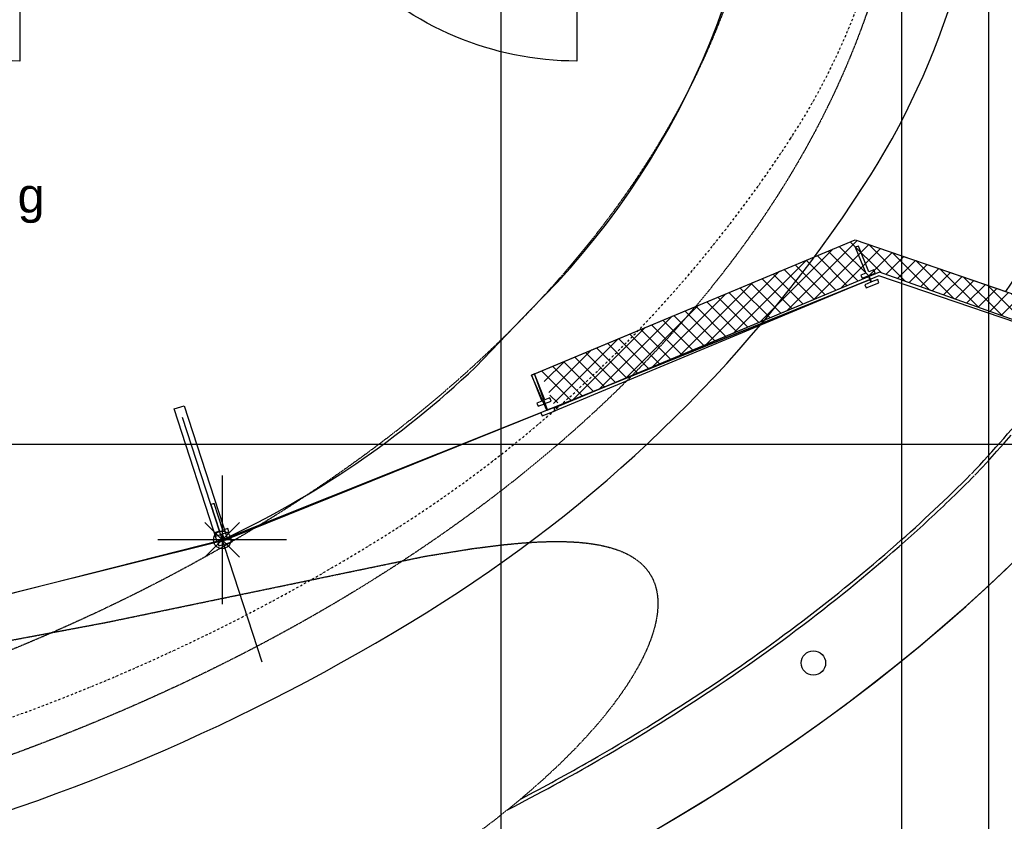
# Model space of a CAD drawing. Header units: metres. Extents: x 63115 to 703450, y -261936 to -53969.
# Tile 95 of 197: x 163500 to 166327, y -133444 to -131142. Entities that reach past the tile are written whole.
import ezdxf

# ---------------------------------------------------------------- set-up
doc = ezdxf.new("R2010")
doc.units = ezdxf.units.M
doc.header["$PDMODE"] = 35
doc.header["$PDSIZE"] = 50
doc.linetypes.add('DASHDOT2', pattern=[12.7, 6.35, -3.175, 0, -3.175])
doc.linetypes.add('DASHED', pattern=[0.75, 0.5, -0.25])
doc.layers.get('0').update_dxf_attribs({"true_color": 0x83b7c5})
doc.layers.add('_00_GO', color=7, linetype='Continuous', true_color=0x36c9b3, transparency=0.8)
doc.layers.add('_00_VO', color=7, linetype='Continuous', true_color=0x3c40c3, transparency=0.8)
for name, color, linetype in [('_01-STRAMIENEN', 253, 'DASHDOT2'), ('_02-section-thick', 3, 'Continuous'), ('_02Binnenwanden', 2, 'Continuous'), ('_03-PROJECTION', 1, 'Continuous'), ('_04-HIDDEN', 7, 'DASHED'), ('_07Electra', 8, 'Continuous'), ('_13 natte ruimten', 253, 'Continuous'), ('Make2D visible lines', 1, 'Continuous')]:
    doc.layers.add(name, color=color, linetype=linetype)
doc.layers.add('_01Hulplijnen', color=6, linetype='Continuous', plot=False)
doc.styles.add('NIO 1_50 klein', font='arial.ttf', dxfattribs={"height": 100})

# ---------------------------------------------------------------- blocks, each defined once
blk = doc.blocks.new('*U244')
at = {"layer": '_01-STRAMIENEN'}
for points in [[(3950, 5487.4), (3950, -4768.6)], [(5100, 5487.4), (5100, -4768.6)], [(5350, 5394.8), (5350, -4768.6)], [(-7899.8, -1950), (6883.2, -1950)]]:
    blk.add_lwpolyline(points, dxfattribs=at)
blk.add_lwpolyline([(-5100, 0, 0.145418), (-4780.8, -1074.2, 0.10717), (-3648.9, -2193.2, 0.077335), (-2072, -2881.9, 0.064439), (0, -3150, 0.064439), (2072, -2881.9, 0.077335), (3648.9, -2193.2, 0.10717), (4780.8, -1074.2, 0.145418), (5100, 0, 0.145418), (4780.8, 1074.2, 0.10717), (3648.9, 2193.2, 0.077335), (2072, 2881.9, 0.064439), (0, 3150, 0.064439), (-2072, 2881.9, 0.077335), (-3648.9, 2193.2, 0.10717), (-4780.8, 1074.2, 0.145418)], format="xyb", close=True, dxfattribs=at)
at = {"layer": '_01Hulplijnen'}
for points in [[(3950, 5487.4), (3950, -4768.6)], [(5100, 5487.4), (5100, -4768.6)], [(5350, 5394.8), (5350, -4768.6)], [(3264.3, -2576.7), (3035.7, -1873.3)], [(-7899.8, -1950), (6883.2, -1950)], [(3150, -2040.1), (3150, -2409.9)], [(3334.9, -2225), (2965.1, -2225)]]:
    blk.add_lwpolyline(points, dxfattribs=at)
blk.add_lwpolyline([(-5350, 0, 0.145418), (-4990.3, -1210.7, 0.10717), (-3783, -2404.2, 0.077335), (-2135.6, -3123.6, 0.064439), (0, -3400, 0.064439), (2135.6, -3123.6, 0.077335), (3783, -2404.2, 0.10717), (4990.3, -1210.7, 0.145418), (5350, 0, 0.145418), (4990.3, 1210.7, 0.10717), (3783, 2404.2, 0.077335), (2135.6, 3123.6, 0.064439), (0, 3400, 0.064439), (-2135.6, 3123.6, 0.077335), (-3783, 2404.2, 0.10717), (-4990.3, 1210.7, 0.145418)], format="xyb", close=True, dxfattribs=at)
blk.add_point((3150, -2225), dxfattribs=at)
at = {"layer": '_03-PROJECTION'}
blk.add_lwpolyline([(3135.7, -2229.6), (3012.1, -1849.2), (3040.7, -1839.9), (3164.3, -2220.4)], close=True, dxfattribs=at)
blk = doc.blocks.new('door')
h = blk.add_hatch(color=255)
h.dxf.hatch_style = 1
h.paths.add_polyline_path([(45, 966.5), (45, 0), (-25, 0), (-25, 966.5)])
at = {"layer": '_03-PROJECTION'}
blk.add_lwpolyline([(45, 966.5), (45, 0), (-25, 0), (-25, 966.5)], close=True, dxfattribs=at)
at = {"layer": '_13 natte ruimten', "color": 1}
blk.add_lwpolyline([(45, 933.2), (-875, 933.2, 0.420738), (45, 33.4, 0)], format="xyb", dxfattribs=at)
blk = doc.blocks.new('*U198')
at = {"layer": '_01Hulplijnen'}
for points in [[(3950, -766), (3950, -4752.8)], [(5100, -766), (5100, -4752.8)]]:
    blk.add_lwpolyline(points, dxfattribs=at)
at = {"layer": '_03-PROJECTION'}
blk.add_ellipse((0, 0), major_axis=(-6500, 0), ratio=0.638462, start_param=0.463296, end_param=2.678297, dxfattribs=at)
blk = doc.blocks.new('pui_nieuw')
at = {"layer": '_03-PROJECTION'}
h = blk.add_hatch(dxfattribs=at)
h.set_pattern_fill('ANSI37', color=256, scale=10)
h.set_pattern_definition([(45, (-511.05, 401.453), (-22.45064, 22.45064), []), (135, (-511.05, 401.453), (-22.45064, -22.45064), [])])
h.paths.add_polyline_path([(5652.5, -1598.6), (5609.8, -1659.8), (5037.4, -1456.6), (4134.7, -1833), (4131, -1824.3), (4102.6, -1836.4), (4062.2, -1741.1), (4967.2, -1363.1)])
at = {"layer": '_02-section-thick'}
for points in [[(5609.8, -1659.8), (5037.4, -1456.6), (4102.5, -1846.7)], [(5608, -1662.4), (5035, -1466.4), (4105.6, -1854.1)]]:
    blk.add_lwpolyline(points, dxfattribs=at)
at = {"layer": '_02Binnenwanden'}
blk.add_lwpolyline([(5609.8, -1659.8), (5037.4, -1456.6), (4102.6, -1846.6), (4101.8, -1844.6), (4084.1, -1851.7), (4046.7, -1748.4), (4967.2, -1363.1), (5655, -1599.5)], dxfattribs=at)
at = {"layer": 'Make2D visible lines'}
for points in [[(4976.8, -1381.1), (4967.6, -1384.8)], [(4967.6, -1384.8), (4997.5, -1458.9)], [(5006.8, -1455.1), (4976.8, -1381.1)], [(4997.5, -1458.9), (4983.6, -1464.5)], [(4983.6, -1464.5), (4987.3, -1473.7)], [(4987.3, -1473.7), (5004.9, -1466.6)], [(5004.9, -1466.6), (5012.4, -1485.1)], [(5020.7, -1449.5), (5006.8, -1455.1)], [(5006.8, -1465.9), (5024.4, -1458.7)], [(5014.3, -1484.4), (5006.8, -1465.9)], [(5024.4, -1458.7), (5020.7, -1449.5)], [(4082.7, -1852.3), (5009.9, -1477.7)], [(5010.5, -1477.7), (4083.3, -1852.3)], [(5012.4, -1485.1), (4994.8, -1492.2)], [(4994.8, -1492.2), (4998.5, -1501.5)], [(4998.5, -1501.5), (5035.6, -1486.5)], [(5031.9, -1477.3), (5014.3, -1484.4)], [(5035.6, -1486.5), (5031.9, -1477.3)], [(4046.7, -1748.4), (4037.5, -1752.2)], [(4037.5, -1752.2), (4067.4, -1826.3)], [(4076.7, -1822.6), (4046.7, -1748.4)], [(4067.4, -1826.3), (4053.5, -1832)], [(4053.5, -1832), (4057.3, -1841.2)], [(4057.3, -1841.2), (4074.9, -1834.1)], [(4074.9, -1834.1), (4082.4, -1852.7)], [(4090.6, -1817), (4076.7, -1822.6)], [(4076.7, -1833.4), (4094.4, -1826.3)], [(4084.2, -1851.9), (4076.7, -1833.4)], [(4094.4, -1826.3), (4090.6, -1817)], [(4064.8, -1859.8), (3156.1, -2226.9)], [(4082.4, -1852.7), (4064.8, -1859.8)], [(4064.8, -1859.8), (4068.5, -1869.1)], [(4068.5, -1869.1), (4105.6, -1854.1)], [(4083.3, -1852.3), (4082.4, -1852.7)], [(4105.6, -1854.1), (4101.8, -1844.8)], [(3126.9, -2120.7), (3117.4, -2123.8)], [(3117.4, -2123.8), (3142.1, -2199.9)], [(3151.6, -2196.8), (3126.9, -2120.7)], [(3142.1, -2199.9), (3127.8, -2204.5)], [(3127.8, -2204.5), (3130.9, -2214.1)], [(3150.9, -2207.6), (3169, -2201.7)], [(3165.9, -2192.2), (3151.6, -2196.8)], [(3169, -2201.7), (3165.9, -2192.2)], [(3156.1, -2226.9), (2282.9, -2444.6)], [(3130.9, -2214.1), (3149, -2208.2)], [(3155.2, -2227.2), (3137.1, -2233.1)], [(3137.1, -2233.1), (3140.2, -2242.6)], [(3140.2, -2242.6), (3178.2, -2230.2)], [(3149, -2208.2), (3155.2, -2227.2)], [(3157.1, -2226.6), (3150.9, -2207.6)], [(3175.1, -2220.7), (3157.1, -2226.6)], [(3178.2, -2230.2), (3175.1, -2220.7)]]:
    blk.add_lwpolyline(points, dxfattribs=at)

msp = doc.modelspace()

# ---------------------------------------------------------------- linework, layer by layer
at = {"layer": '_00_GO'}
msp.add_lwpolyline([(160930.8, -133135.3), (163213.7, -132855.4), (164081.8, -132635.6), (165014.2, -132263.3), (164969.3, -132162.8), (165899, -131773.7), (166331.2, -131922.2, 0.150859), (166825.4, -130410.6), (162201, -130410.6), (159662.6, -130410.6), (155038.3, -130410.6, 0.152713), (155535, -131921.3), (155964.6, -131773.7), (156894.3, -132162.8), (156849.5, -132263.1), (157781.8, -132635.6), (158648, -132854.8)], format="xyb", close=True, dxfattribs=at)
at = {"layer": '_00_VO'}
msp.add_lwpolyline([(160931.8, -133135.2), (163213.7, -132855.4), (164081.8, -132635.6, 0.080579), (164808.8, -132139.5), (164966.5, -131975.3, 0.193751), (165651, -130410.6), (162201, -130410.6), (159662.6, -130410.6), (156212.9, -130410.6, 0.260303), (157727.2, -132634.6), (158181.8, -132738.6), (158659.3, -132857.1)], format="xyb", close=True, dxfattribs=at)
at = {"layer": '_02-section-thick'}
msp.add_lwpolyline([(166242.9, -132449.8), (166264.2, -132427), (166285.3, -132404.2), (166306, -132381.3), (166326.5, -132358.3), (166346.8, -132335.3)], dxfattribs=at)
for points, knots in [([(166931.2, -131376.9), (166951.1, -131326.8), (166969.5, -131276.2), (167011.4, -131149.6), (167033.1, -131073), (167069.6, -130917.6), (167084.4, -130838.9), (167106.6, -130679.7), (167113.9, -130599.2), (167120.9, -130436.9), (167120.4, -130355.1), (167111.4, -130190.6), (167102.8, -130107.8), (167077.3, -129942), (167060.3, -129858.8), (167017.8, -129692.7), (166992.3, -129609.6), (166932.6, -129444.1), (166898.5, -129361.7), (166821.7, -129198), (166779.1, -129116.8), (166685.3, -128956), (166634.3, -128876.4), (166524.1, -128719.5), (166465, -128642.2), (166338.9, -128490.2), (166272.1, -128415.6), (166131.1, -128269.5), (166057, -128198.1), (165902.1, -128058.8), (165821.4, -127990.9), (165653.8, -127859.2), (165567, -127795.3), (165388, -127671.7), (165295.9, -127612), (165107, -127497.2), (165010.2, -127442), (164812.9, -127336.2), (164712.3, -127285.7), (164508, -127189.4), (164404.3, -127143.6), (164194.6, -127056.8), (164088.6, -127015.8), (163875, -126938.7), (163767.4, -126902.4), (163615.1, -126854.7), (163570.7, -126841.3), (163526.3, -126828.2)], [4.158918, 4.158918, 4.158918, 4.158918, 4.201538, 4.201538, 4.264288, 4.264288, 4.327038, 4.327038, 4.389787, 4.389787, 4.452537, 4.452537, 4.515287, 4.515287, 4.578037, 4.578037, 4.640787, 4.640787, 4.703537, 4.703537, 4.766287, 4.766287, 4.829037, 4.829037, 4.891786, 4.891786, 4.954536, 4.954536, 5.017286, 5.017286, 5.080036, 5.080036, 5.142786, 5.142786, 5.205536, 5.205536, 5.268286, 5.268286, 5.331036, 5.331036, 5.393785, 5.393785, 5.456535, 5.456535, 5.519285, 5.519285, 5.544983, 5.544983, 5.544983, 5.544983]), ([(166838.3, -131340.1), (166857.8, -131290.7), (166876, -131240.7), (166918.2, -131112.5), (166940.2, -131033.5), (166976.6, -130873.4), (166990.9, -130792.3), (167011.3, -130628.2), (167017.4, -130545.3), (167020.9, -130378.1), (167018.4, -130293.9), (167004.2, -130124.4), (166992.6, -130039.2), (166960.1, -129868.5), (166939.2, -129783), (166892.2, -129626.5), (166867.7, -129555.6), (166811.9, -129414.3), (166780.7, -129343.8), (166711.8, -129203.8), (166674.1, -129134.1), (166592.1, -128996.1), (166547.9, -128927.6), (166453.1, -128792.2), (166402.6, -128725.3), (166295.5, -128593.4), (166238.9, -128528.4), (166119.9, -128400.6), (166057.5, -128337.8), (165927.3, -128214.7), (165859.5, -128154.5), (165718.8, -128036.8), (165646, -127979.3), (165495.8, -127867.6), (165418.4, -127813.2), (165259.6, -127707.7), (165178.2, -127656.7), (165011.7, -127557.9), (164926.7, -127510.3), (164753.7, -127418.6), (164665.7, -127374.5), (164487.2, -127290), (164396.7, -127249.6), (164213.7, -127172.4), (164121.2, -127135.7), (163934.8, -127065.9), (163840.9, -127032.9), (163668.1, -126975.8), (163589.4, -126951.2), (163510.5, -126927.8)], [4.158918, 4.158918, 4.158918, 4.158918, 4.202497, 4.202497, 4.269578, 4.269578, 4.336658, 4.336658, 4.403739, 4.403739, 4.47082, 4.47082, 4.5379, 4.5379, 4.604981, 4.604981, 4.660688, 4.660688, 4.716395, 4.716395, 4.772102, 4.772102, 4.827809, 4.827809, 4.883516, 4.883516, 4.939223, 4.939223, 4.99493, 4.99493, 5.050637, 5.050637, 5.106344, 5.106344, 5.162051, 5.162051, 5.217758, 5.217758, 5.273465, 5.273465, 5.329172, 5.329172, 5.384879, 5.384879, 5.440586, 5.440586, 5.496293, 5.496293, 5.542549, 5.542549, 5.542549, 5.542549]), ([(166232.6, -132446.2), (166232.6, -132446.1), (166232.7, -132446), (166296.4, -132378.6), (166356.5, -132310.4), (166469.4, -132173), (166522.3, -132103.7), (166621, -131964.3), (166666.7, -131894.2), (166751.3, -131753.8), (166790, -131683.4), (166860.6, -131542.6), (166892.5, -131472.3), (166924.5, -131393.7), (166927.9, -131385.3), (166931.2, -131376.9)], [3.853182, 3.853182, 3.853182, 3.853182, 3.8532615, 3.8532615, 3.9129619, 3.9129619, 3.9726623, 3.9726623, 4.0323627, 4.0323627, 4.0920631, 4.0920631, 4.1517635, 4.1517635, 4.1589182, 4.1589182, 4.1589182, 4.1589182]), ([(164901.1, -133410.7), (164990.5, -133364.5), (165077.9, -133316.8), (165282.7, -133198.6), (165397.8, -133126.7), (165618.6, -132977.9), (165724.3, -132900.9), (165925.3, -132742.4), (166020.8, -132660.8), (166155.5, -132536), (166198.8, -132494.1), (166240.8, -132451.8)], [2.2506696, 2.2506696, 2.2506696, 2.2506696, 2.3058482, 2.3058482, 2.3833606, 2.3833606, 2.4608729, 2.4608729, 2.5383853, 2.5383853, 2.5767734, 2.5767734, 2.5767734, 2.5767734]), ([(164939.8, -133379.2), (165007.6, -133343.6), (165074.1, -133307.1), (165248.6, -133207.2), (165354.2, -133142.3), (165557.4, -133008.2), (165655.1, -132939.1), (165842, -132797), (165931.4, -132724), (166091.1, -132583.5), (166162.5, -132516.4), (166230.4, -132448.2)], [2.2596278, 2.2596278, 2.2596278, 2.2596278, 2.3017926, 2.3017926, 2.3724527, 2.3724527, 2.4430391, 2.4430391, 2.5136255, 2.5136255, 2.5757584, 2.5757584, 2.5757584, 2.5757584])]:
    msp.add_open_spline(points, degree=3, knots=knots, dxfattribs=at)
at = {"layer": '_03-PROJECTION'}
msp.add_circle((165779.1, -132989.1), 35, dxfattribs=at)
msp.add_ellipse((160931.8, -130410.6), major_axis=(-6500, 0), ratio=0.638462, start_param=0.531155, end_param=2.601165, dxfattribs=at)
at = {"layer": '_04-HIDDEN', "ltscale": 2}
for points in [[(163143.6, -132986.1), (163746.2, -132873.2), (164661.4, -132683.3), (164798.3, -132661), (164886.2, -132649.8), (164947.8, -132644.1), (164995.8, -132641.2), (165032.8, -132640.3), (165056.4, -132640.4), (165081.1, -132641.1), (165105.9, -132642.7), (165126.6, -132644.7), (165144.9, -132647.1), (165160.6, -132649.7), (165174.7, -132652.6), (165187.4, -132655.6), (165198.8, -132658.7), (165208.8, -132661.8), (165214.6, -132663.8), (165223.3, -132667), (165229.8, -132669.7), (165237.1, -132672.9), (165244.1, -132676.3), (165249.3, -132679), (165254.3, -132681.8), (165259.2, -132684.7), (165264, -132687.7), (165268.6, -132690.9), (165273.1, -132694.1), (165277.4, -132697.5), (165281.6, -132700.9), (165285.6, -132704.5), (165288.2, -132707), (165290.7, -132709.5), (165293.2, -132712), (165295.6, -132714.6), (165297.9, -132717.3), (165300.1, -132720), (165302.3, -132722.7), (165304.4, -132725.5), (165306.4, -132728.3), (165309, -132732.2), (165311.2, -132735.8), (165313.4, -132739.5), (165315.4, -132743.3), (165317.4, -132747.1), (165318.6, -132749.7), (165319.8, -132752.3), (165321.4, -132756.3), (165323, -132760.4), (165323.9, -132763.1), (165325.3, -132767.2), (165326.5, -132771.4), (165327.2, -132774.2), (165327.9, -132777.1), (165328.6, -132779.9), (165329.5, -132784.2), (165330.3, -132788.6), (165331.1, -132794.5), (165331.8, -132800.5), (165332.2, -132806.6), (165332.5, -132812.7), (165332.6, -132818.8)], [(165332.6, -132818.8), (165332.5, -132825.1), (165332.3, -132831.4), (165331.8, -132837.7), (165331.2, -132844.2), (165330.4, -132850.6), (165329.4, -132857.1), (165328.3, -132863.6), (165327, -132870.2), (165324.8, -132880.1), (165322.3, -132890), (165320.4, -132896.7), (165318.4, -132903.3), (165313.9, -132916.7), (165308.9, -132930.2), (165306.3, -132936.9), (165300.6, -132950.5), (165294.4, -132964), (165287.9, -132977.5), (165280.9, -132991), (165269.7, -133011.2), (165257.6, -133031.4), (165244.6, -133052), (165226, -133079.2), (165206.3, -133106.2), (165185.5, -133133), (165158, -133166.1), (165129.2, -133198.8), (165092.9, -133237.4), (165048.1, -133282.1), (164996.7, -133329.8), (164939.4, -133379.6), (164871.8, -133434.4), (164796.1, -133491.7)]]:
    msp.add_lwpolyline(points, dxfattribs=at)
for centre, major_axis, ratio in [((160932.1, -130410.6), (-5121.8, 0), 0.639243), ((160931.9, -130410.6), (-4719, 0), 0.639228)]:
    msp.add_ellipse(centre, major_axis=major_axis, ratio=ratio, dxfattribs=at)

# ---------------------------------------------------------------- block references
at = {"layer": '_03-PROJECTION'}
for name in ['*U244', '*U198', 'pui_nieuw']:
    msp.add_blockref(name, (160931.8, -130410.6), dxfattribs=at)
at = {"layer": '_03-PROJECTION', "xscale": -1, "rotation": 270}
for p in [(162568, -130385.6), (164166.8, -130385.6)]:
    msp.add_blockref('door', p, dxfattribs=at)

# ---------------------------------------------------------------- texts
at = {"layer": '_07Electra', "insert": (163494.4, -131596), "char_height": 100, "attachment_point": 1, "style": 'NIO 1_50 klein'}
msp.add_mtext_dynamic_manual_height_columns('g', width=117.747, gutter_width=1, heights=[0], dxfattribs=at)

doc.saveas('drawing.dxf')
